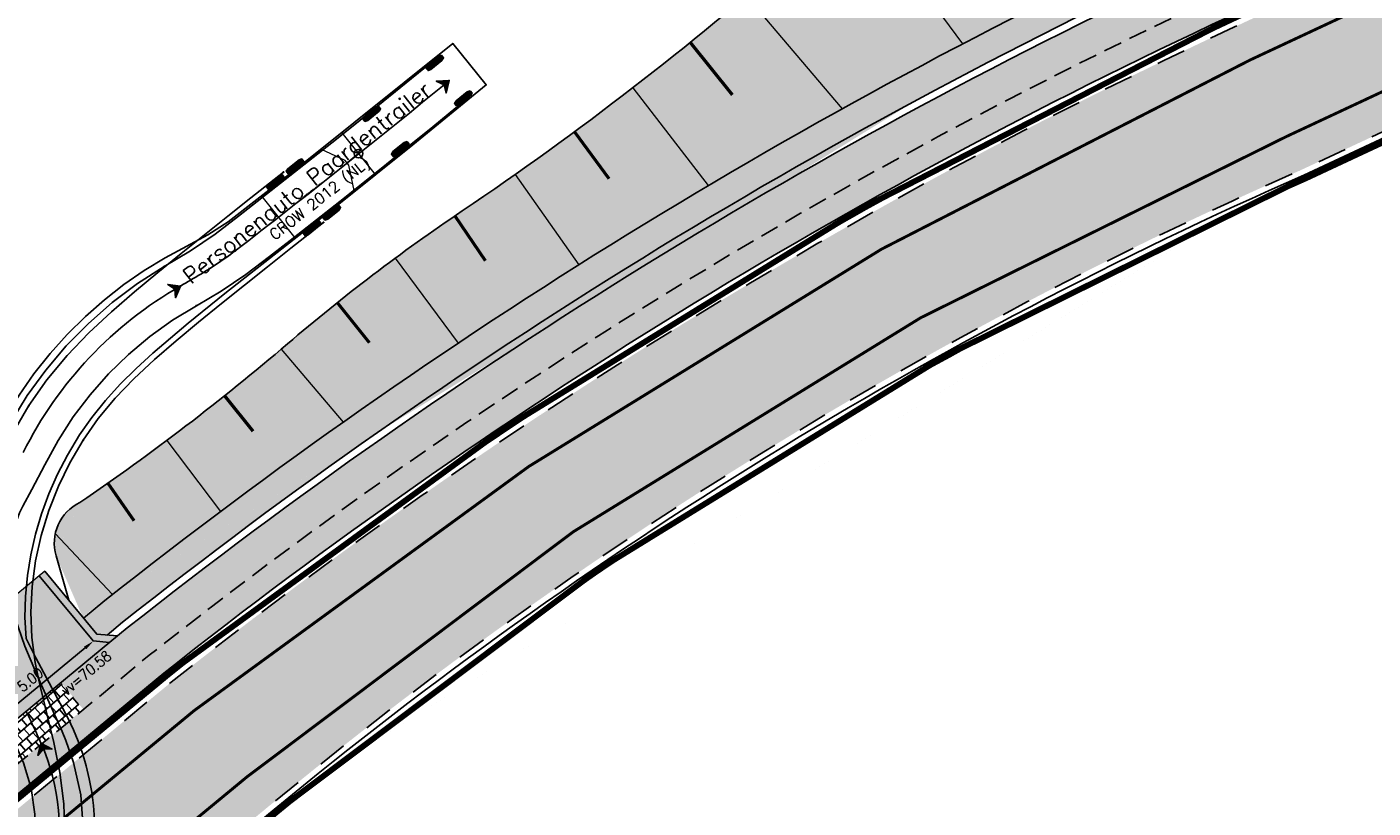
# Model space of a CAD drawing. Header units: metres. Extents: x 183890 to 185675, y 327401 to 328446.
# Tile 63 of 69: x 184432 to 184478, y 328307 to 328333. Entities that reach past the tile are written whole.
import ezdxf
from ezdxf.enums import TextEntityAlignment as Align

# ---------------------------------------------------------------- set-up
doc = ezdxf.new("R2010")
doc.units = ezdxf.units.M
doc.header["$LTSCALE"] = 0.2
doc.header["$PDMODE"] = 35
doc.header["$PDSIZE"] = 0.2
for name, pattern in [('ACAD_ISO02W100', [15, 12, -3]), ('DASHED', [200, 100, -100]), ('HIDDEN', [9.525, 6.35, -3.175])]:
    doc.linetypes.add(name, pattern=pattern)
for name, color, linetype, lineweight in [('N-WE-GW-TALUDARCERING_KORT-G', 7, 'Continuous', 50), ('N-WE-GW-TALUDARCERING_LANG-G', 7, 'Continuous', 18), ('X-XX-AL-DETAIL1-G', 7, 'Continuous', 18)]:
    doc.layers.add(name, color=color, linetype=linetype, lineweight=lineweight)
for name, color, linetype in [('O_GROEN_A_GRAS', 251, 'Continuous'), ('O_RIO_L_KOKER', 7, 'Continuous'), ('O_RIO_T_VLOEIVLAK', 7, 'Continuous'), ('O_WEGEN_A_ASFALT', 252, 'Continuous'), ('O_WEGEN_brug', 254, 'Continuous'), ('O_WEGEN_L_2STREK', 3, 'Continuous'), ('O_WEGEN_L_OB 60x200', 2, 'HIDDEN'), ('O_WEGEN_L_TB18-20', 1, 'ACAD_ISO02W100'), ('O_WEGEN_T_MAATVOERING', 1, 'Continuous'), ('Rijcurves', 1, 'Continuous'), ('VOP', 7, 'Continuous'), ('Z_ZZZ_Z_HERGEBRUIK_MATERIALEN', 252, 'Continuous')]:
    doc.layers.add(name, color=color, linetype=linetype)
doc.layers.add('Taludlijn 2', color=3, linetype='Continuous', plot=False)
doc.styles.add('ROMANS', font='romans.shx', dxfattribs={"width": 0.9})
doc.styles.add('ROMANS1_200_18', font='romans.shx', dxfattribs={"width": 0.9, "height": 0.36})
doc.styles.add('TSText', font='Simplex.shx')
doc.dimstyles.new('1_200', dxfattribs={"dimscale": 0.2, "dimtxt": 1.8, "dimasz": 1.8, "dimexe": 1.8, "dimexo": 0.625, "dimgap": 0.9, "dimtad": 1, "dimlfac": -1, "dimzin": 0, "dimdsep": 46, "dimtxsty": 'ROMANS', "dimcen": 0.9, "dimse1": 1, "dimse2": 1, "dimadec": 0, "dimazin": 0, "dimtfac": 1, "dimtix": 1, "dimtofl": 0, "dimtmove": 2, "dimatfit": 3, "dimfxl": 1, "dimtolj": 1, "dimtzin": 0, "dimarcsym": 0})

# ---------------------------------------------------------------- blocks, each defined once
blk = doc.blocks.new('*D178')
at = {"layer": 'Defpoints', "color": 0, "transparency": 16777216}
for p in [(184433.783, 328312.436), (184433.789, 328312.428), (184429.928, 328309.251)]:
    blk.add_point(p, dxfattribs=at)
at = {"layer": 'O_WEGEN_T_MAATVOERING', "color": 0, "lineweight": -2, "transparency": 16777216}
blk.add_line((184430.212, 328309.473), (184433.512, 328312.199), dxfattribs=at)
at = {"layer": 'O_WEGEN_T_MAATVOERING', "color": 0, "transparency": 16777216}
for points in [[(184433.473, 328312.245), (184433.55, 328312.153), (184433.789, 328312.428)], [(184430.174, 328309.519), (184430.25, 328309.427), (184429.935, 328309.244)]]:
    blk.add_solid(points, dxfattribs=at)
at = {"layer": 'O_WEGEN_T_MAATVOERING', "color": 0, "transparency": 16777216, "insert": (184431.633, 328311.114), "char_height": 0.36, "attachment_point": 5, "rotation": 39.5657, "style": 'ROMANS'}
blk.add_mtext('\\A1;5.00', dxfattribs=at)
blk = doc.blocks.new('*U188')
at = {"layer": 'O_WEGEN_T_MAATVOERING', "color": 6, "linetype": 'Continuous'}
blk.add_circle((0, 0), 0.0127, dxfattribs=at)
blk = doc.blocks.new('*U189')
at = {"layer": 'O_WEGEN_T_MAATVOERING'}
blk.add_hatch(color=4, dxfattribs=at).paths.add_polyline_path([(0, 0), (-0.102, -0.423), (0.088, -0.199), (0.382, -0.208)])
at = {"layer": 'O_WEGEN_T_MAATVOERING', "color": 4, "linetype": 'Continuous', "flags": 128}
blk.add_lwpolyline([(0, 0), (-0.102, -0.423), (0.088, -0.199), (0.382, -0.208)], close=True, dxfattribs=at)
blk = doc.blocks.new('*U193')
at = {"layer": 'O_WEGEN_T_MAATVOERING', "color": 2, "linetype": 'Continuous'}
blk.add_circle((0, 0), 0.0127, dxfattribs=at)
blk = doc.blocks.new('*U198')
at = {"layer": 'O_WEGEN_T_MAATVOERING', "color": 6, "linetype": 'Continuous'}
blk.add_circle((0, 0), 0.0127, dxfattribs=at)
blk = doc.blocks.new('*U205')
at = {"layer": 'O_WEGEN_T_MAATVOERING', "color": 2, "linetype": 'Continuous'}
blk.add_circle((0, 0), 0.0127, dxfattribs=at)
blk = doc.blocks.new('*U210')
at = {"layer": 'O_WEGEN_T_MAATVOERING', "color": 2, "linetype": 'Continuous'}
blk.add_circle((0, 0), 0.0127, dxfattribs=at)
blk = doc.blocks.new('*U214')
at = {"layer": 'O_WEGEN_T_MAATVOERING', "color": 6, "linetype": 'Continuous'}
blk.add_circle((0, 0), 0.0127, dxfattribs=at)
blk = doc.blocks.new('*U215')
at = {"layer": 'O_WEGEN_T_MAATVOERING'}
blk.add_hatch(color=4, dxfattribs=at).paths.add_polyline_path([(0, 0), (-0.431, 0.058), (-0.189, -0.108), (-0.168, -0.401)])
at = {"layer": 'O_WEGEN_T_MAATVOERING', "color": 4, "linetype": 'Continuous', "flags": 128}
blk.add_lwpolyline([(0, 0), (-0.431, 0.058), (-0.189, -0.108), (-0.168, -0.401)], close=True, dxfattribs=at)
blk = doc.blocks.new('*U217')
at = {"layer": 'O_WEGEN_T_MAATVOERING', "color": 2, "linetype": 'Continuous'}
blk.add_circle((0, 0), 0.0127, dxfattribs=at)
blk = doc.blocks.new('*U219')
at = {"layer": 'O_WEGEN_T_MAATVOERING', "color": 2, "linetype": 'Continuous'}
blk.add_circle((0, 0), 0.0127, dxfattribs=at)
blk = doc.blocks.new('*U221')
at = {"layer": 'O_WEGEN_T_MAATVOERING', "color": 2, "linetype": 'Continuous'}
blk.add_circle((0, 0), 0.0127, dxfattribs=at)
blk = doc.blocks.new('*U222')
at = {"layer": 'O_WEGEN_T_MAATVOERING', "color": 2, "linetype": 'Continuous'}
blk.add_circle((0, 0), 0.0127, dxfattribs=at)
blk = doc.blocks.new('*U223')
at = {"layer": 'O_WEGEN_T_MAATVOERING', "color": 2, "linetype": 'Continuous'}
blk.add_circle((0, 0), 0.0127, dxfattribs=at)
blk = doc.blocks.new('*U224')
at = {"layer": 'O_WEGEN_T_MAATVOERING', "color": 6, "linetype": 'Continuous'}
blk.add_circle((0, 0), 0.0127, dxfattribs=at)
blk = doc.blocks.new('*U225')
at = {"layer": 'O_WEGEN_T_MAATVOERING', "color": 6, "linetype": 'Continuous'}
blk.add_circle((0, 0), 0.0127, dxfattribs=at)
blk = doc.blocks.new('*U226')
at = {"layer": 'O_WEGEN_T_MAATVOERING', "color": 6, "linetype": 'Continuous'}
blk.add_circle((0, 0), 0.0127, dxfattribs=at)
blk = doc.blocks.new('*U227')
at = {"layer": 'O_WEGEN_T_MAATVOERING', "color": 6, "linetype": 'Continuous'}
blk.add_circle((0, 0), 0.0127, dxfattribs=at)
blk = doc.blocks.new('*U228')
at = {"layer": 'O_WEGEN_T_MAATVOERING'}
blk.add_hatch(color=4, dxfattribs=at).paths.add_polyline_path([(0, 0), (-0.435, -0.015), (-0.168, -0.138), (-0.098, -0.424)])
at = {"layer": 'O_WEGEN_T_MAATVOERING', "color": 4, "linetype": 'Continuous', "flags": 128}
blk.add_lwpolyline([(0, 0), (-0.435, -0.015), (-0.168, -0.138), (-0.098, -0.424)], close=True, dxfattribs=at)
blk = doc.blocks.new('*U229')
at = {"layer": 'O_WEGEN_T_MAATVOERING', "color": 2, "linetype": 'Continuous'}
blk.add_circle((0, 0), 0.0127, dxfattribs=at)
blk = doc.blocks.new('*U230')
at = {"layer": 'O_WEGEN_T_MAATVOERING', "color": 2, "linetype": 'Continuous'}
blk.add_circle((0, 0), 0.0127, dxfattribs=at)
blk = doc.blocks.new('*U231')
at = {"layer": 'O_WEGEN_T_MAATVOERING', "color": 2, "linetype": 'Continuous'}
blk.add_circle((0, 0), 0.0127, dxfattribs=at)
blk = doc.blocks.new('*U232')
at = {"layer": 'O_WEGEN_T_MAATVOERING', "color": 2, "linetype": 'Continuous'}
blk.add_circle((0, 0), 0.0127, dxfattribs=at)
blk = doc.blocks.new('*U233')
at = {"layer": 'O_WEGEN_T_MAATVOERING', "color": 2, "linetype": 'Continuous'}
blk.add_circle((0, 0), 0.0127, dxfattribs=at)
blk = doc.blocks.new('*U234')
at = {"layer": 'O_WEGEN_T_MAATVOERING', "color": 2, "linetype": 'Continuous'}
blk.add_circle((0, 0), 0.0127, dxfattribs=at)
blk = doc.blocks.new('*U235')
at = {"layer": 'O_WEGEN_T_MAATVOERING', "color": 2, "linetype": 'Continuous'}
blk.add_circle((0, 0), 0.0127, dxfattribs=at)
blk = doc.blocks.new('*U236')
at = {"layer": 'O_WEGEN_T_MAATVOERING', "color": 2, "linetype": 'Continuous'}
blk.add_circle((0, 0), 0.0127, dxfattribs=at)
blk = doc.blocks.new('*U237')
at = {"layer": 'O_WEGEN_T_MAATVOERING', "color": 3, "linetype": 'Continuous', "flags": 128}
blk.add_lwpolyline([(184422.781, 328296.399), (184425.425, 328298.455), (184425.49, 328298.533), (184427.253, 328299.917), (184427.769, 328300.39), (184428.234, 328300.886), (184428.652, 328301.407), (184429.012, 328301.945), (184429.348, 328302.574), (184429.585, 328303.162), (184429.759, 328303.782), (184429.866, 328304.443), (184429.903, 328305.128), (184429.876, 328305.837), (184429.791, 328306.566), (184429.66, 328307.306), (184429.496, 328308.054), (184429.104, 328309.54), (184428.908, 328310.38), (184428.831, 328310.779), (184428.197, 328312.868), (184428.096, 328313.316), (184428.025, 328313.769), (184427.986, 328314.226), (184427.982, 328314.683), (184428.013, 328315.137), (184428.081, 328315.587), (184428.186, 328316.028), (184428.329, 328316.458), (184428.507, 328316.875), (184428.93, 328317.675), (184429.816, 328319.216), (184430.335, 328320.074), (184430.841, 328320.8), (184431.393, 328321.497), (184431.979, 328322.151), (184432.601, 328322.767), (184433.249, 328323.337), (184433.92, 328323.859), (184434.612, 328324.338), (184435.327, 328324.773), (184436.795, 328325.565), (184437.489, 328326.002), (184440.119, 328328.061), (184445.166, 328332.116), (184446.315, 328330.692), (184443.801, 328328.636), (184441.271, 328326.611), (184437.366, 328323.556), (184436.118, 328322.541), (184434.913, 328321.51), (184434.339, 328320.984), (184433.794, 328320.446), (184433.285, 328319.888), (184432.823, 328319.312), (184432.404, 328318.711), (184431.984, 328318.013), (184431.65, 328317.366), (184431.354, 328316.697), (184431.102, 328316.013), (184430.895, 328315.317), (184430.732, 328314.61), (184430.617, 328313.897), (184430.55, 328313.182), (184430.534, 328312.466), (184430.573, 328311.748), (184430.91, 328311.075), (184432.017, 328309), (184432.196, 328308.62), (184432.358, 328308.225), (184432.503, 328307.813), (184432.629, 328307.385), (184432.734, 328306.943), (184432.816, 328306.487), (184432.875, 328306.021), (184432.907, 328305.546), (184432.912, 328305.065), (184432.891, 328304.582), (184432.841, 328304.1), (184432.763, 328303.621), (184432.652, 328303.162), (184432.494, 328302.705), (184432.298, 328302.267), (184432.067, 328301.852), (184431.806, 328301.462), (184431.446, 328301.012), (184431.133, 328300.679), (184430.802, 328300.372), (184429.458, 328299.309), (184428.835, 328298.787), (184427.578, 328297.805), (184425.017, 328295.861), (184423.832, 328294.936), (184422.725, 328296.355), (184422.781, 328296.399)], close=True, dxfattribs=at)
blk = doc.blocks.new('*U239')
at = {"layer": 'O_WEGEN_T_MAATVOERING', "color": 2, "linetype": 'Continuous'}
for p, q in [((-2.487, 1.05425), (-3.173, 1.05425)), ((-2.487, 1.0085), (-3.173, 1.0085)), ((-2.487, 0.96275), (-3.173, 0.96275)), ((-1.627, 1.05425), (-2.313, 1.05425)), ((-1.627, 1.0085), (-2.313, 1.0085)), ((-1.627, 0.96275), (-2.313, 0.96275)), ((-2.487, -0.96275), (-3.173, -0.96275)), ((-2.487, -1.0085), (-3.173, -1.0085)), ((-2.487, -1.05425), (-3.173, -1.05425)), ((-1.627, -0.96275), (-2.313, -0.96275)), ((-1.627, -1.0085), (-2.313, -1.0085)), ((-1.627, -1.05425), (-2.313, -1.05425))]:
    blk.add_line(p, q, dxfattribs=at)
at = {"layer": 'O_WEGEN_T_MAATVOERING', "color": 7, "linetype": 'Continuous'}
blk.add_line((0, 0), (-0.5, 0), dxfattribs=at)
at = {"layer": 'O_WEGEN_T_MAATVOERING', "color": 7, "linetype": 'Continuous', "flags": 128}
for points in [[(-2.487, 1.065596), (-2.487, 0.951404), (-2.58304, 0.917), (-3.07696, 0.917), (-3.173, 0.951404), (-3.173, 1.065596), (-3.07696, 1.1), (-2.58304, 1.1)], [(-1.627, 1.065596), (-1.627, 0.951404), (-1.72304, 0.917), (-2.21696, 0.917), (-2.313, 0.951404), (-2.313, 1.065596), (-2.21696, 1.1), (-1.72304, 1.1)], [(-2.487, -0.951404), (-2.487, -1.065596), (-2.58304, -1.1), (-3.07696, -1.1), (-3.173, -1.065596), (-3.173, -0.951404), (-3.07696, -0.917), (-2.58304, -0.917)], [(-1.627, -0.951404), (-1.627, -1.065596), (-1.72304, -1.1), (-2.21696, -1.1), (-2.313, -1.065596), (-2.313, -0.951404), (-2.21696, -0.917), (-1.72304, -0.917)]]:
    blk.add_lwpolyline(points, close=True, dxfattribs=at)
at = {"layer": 'O_WEGEN_T_MAATVOERING', "color": 7, "linetype": 'Continuous', "lineweight": 0}
blk.add_lwpolyline([(-0.5, 0.1), (-0.9, 0.9), (-3.5, 0.9), (-3.5, -0.9), (-0.9, -0.9), (-0.5, -0.1), (-0.5, 0.1), (-0.5, 0.1)], close=True, dxfattribs=at)
at = {"layer": 'O_WEGEN_T_MAATVOERING', "color": 7, "linetype": 'Continuous'}
blk.add_circle((0, 0), 0.146667, dxfattribs=at)
blk = doc.blocks.new('*U240')
at = {"layer": 'O_WEGEN_T_MAATVOERING', "color": 2, "linetype": 'Continuous'}
for p, q in [((-3.327, 0.82425), (-4.013, 0.82425)), ((-3.327, 0.7785), (-4.013, 0.7785)), ((-3.327, 0.73275), (-4.013, 0.73275)), ((-3.327, -0.73275), (-4.013, -0.73275)), ((-3.327, -0.7785), (-4.013, -0.7785)), ((-3.327, -0.82425), (-4.013, -0.82425))]:
    blk.add_line(p, q, dxfattribs=at)
at = {"layer": 'O_WEGEN_T_MAATVOERING', "color": 7, "linetype": 'Continuous', "lineweight": 0}
blk.add_lwpolyline([(0, 0.915), (-4.88, 0.915), (-4.88, -0.915), (0, -0.915), (0, 0.915), (0, 0.915)], close=True, dxfattribs=at)
at = {"layer": 'O_WEGEN_T_MAATVOERING', "color": 7, "linetype": 'Continuous', "flags": 128}
for points in [[(-3.327, 0.835596), (-3.327, 0.721404), (-3.42304, 0.687), (-3.91696, 0.687), (-4.013, 0.721404), (-4.013, 0.835596), (-3.91696, 0.87), (-3.42304, 0.87)], [(-3.327, -0.721404), (-3.327, -0.835596), (-3.42304, -0.87), (-3.91696, -0.87), (-4.013, -0.835596), (-4.013, -0.721404), (-3.91696, -0.687), (-3.42304, -0.687)]]:
    blk.add_lwpolyline(points, close=True, dxfattribs=at)
blk = doc.blocks.new('*U238')
at = {"layer": 'O_WEGEN_T_MAATVOERING', "color": 2, "linetype": 'Continuous'}
for p, q in [((-0.253, 0.859), (-0.783, 0.423)), ((-0.224, 0.823), (-0.754, 0.388)), ((-0.195, 0.788), (-0.725, 0.352)), ((0.725, -0.352), (0.195, -0.788)), ((0.754, -0.388), (0.224, -0.823)), ((0.783, -0.423), (0.253, -0.859))]:
    blk.add_line(p, q, dxfattribs=at)
at = {"layer": 'O_WEGEN_T_MAATVOERING', "color": 7, "linetype": 'Continuous', "flags": 128}
for points in [[(-0.261, 0.867), (-0.188, 0.779), (-0.241, 0.692), (-0.622, 0.378), (-0.718, 0.344), (-0.791, 0.432), (-0.738, 0.519), (-0.357, 0.833)], [(0.718, -0.344), (0.791, -0.432), (0.738, -0.519), (0.357, -0.833), (0.261, -0.867), (0.188, -0.779), (0.241, -0.692), (0.622, -0.378)]]:
    blk.add_lwpolyline(points, close=True, dxfattribs=at)
at = {"layer": 'O_WEGEN_T_MAATVOERING'}
for name, p, rotation in [('*U240', (0.701, 0.565), 38.88905853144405), ('*U239', (-3.098, -2.499), 38.45631678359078)]:
    blk.add_blockref(name, p, dxfattribs=dict(at, rotation=rotation))
at = {"layer": 'O_WEGEN_T_MAATVOERING', "color": 4, "style": 'TSText'}
for s, height, p in [('Personenauto Paardentrailer', 0.55, (-4.862, -3.493)), ('CROW 2012 (NL)', 0.36667, (-4.435, -4.031)), ('(c) 2020 Transoft Solutions, Inc. All rights reserved.', 0.022, (-4.664, -3.743))]:
    blk.add_text(s, height=height, rotation=38.4563, dxfattribs=at).set_placement(p, align=Align.MIDDLE_CENTER)
blk = doc.blocks.new('*U184')
at = {"layer": 'O_WEGEN_T_MAATVOERING', "color": 2, "linetype": 'Continuous', "flags": 128}
for points in [[(184435.298, 328324.475), (184436.198, 328325.017), (184437.042, 328325.587), (184437.842, 328326.203), (184438.642, 328326.826), (184439.439, 328327.451), (184440.234, 328328.079), (184441.027, 328328.709), (184441.819, 328329.343), (184442.608, 328329.979), (184443.394, 328330.617), (184444.179, 328331.258), (184444.492, 328331.515)], [(184436.397, 328323.135), (184437.247, 328323.631), (184438.089, 328324.198), (184438.899, 328324.821), (184439.703, 328325.447), (184440.505, 328326.076), (184441.305, 328326.707), (184442.103, 328327.341), (184442.898, 328327.978), (184443.692, 328328.618), (184444.483, 328329.26), (184445.272, 328329.904), (184445.587, 328330.163)], [(184430.67, 328319.713), (184431.285, 328320.594), (184431.976, 328321.428), (184432.722, 328322.203), (184433.495, 328322.925), (184434.282, 328323.611), (184435.075, 328324.274), (184435.872, 328324.922), (184436.67, 328325.561), (184437.468, 328326.195), (184438.265, 328326.826), (184439.061, 328327.457), (184439.378, 328327.709)], [(184432.529, 328318.535), (184433.041, 328319.268), (184433.618, 328319.964), (184434.263, 328320.633), (184434.967, 328321.29), (184435.709, 328321.937), (184436.474, 328322.576), (184437.253, 328323.209), (184438.042, 328323.841), (184438.835, 328324.471), (184439.631, 328325.102), (184440.428, 328325.733), (184440.747, 328325.986)], [(184428.755, 328316.495), (184429.077, 328317.2), (184429.551, 328318.175), (184430.047, 328319.133), (184430.614, 328320.056), (184431.248, 328320.933), (184431.946, 328321.76), (184432.705, 328322.531), (184433.52, 328323.244), (184434.386, 328323.893), (184435.299, 328324.476)], [(184430.457, 328316.27), (184430.764, 328316.845), (184431.213, 328317.686), (184431.671, 328318.526), (184432.187, 328319.328), (184432.763, 328320.089), (184433.393, 328320.805), (184434.076, 328321.47), (184434.807, 328322.083), (184435.582, 328322.639), (184436.397, 328323.134)], [(184428.865, 328309.831), (184428.724, 328310.526), (184428.58, 328311.57), (184428.533, 328312.645), (184428.585, 328313.717), (184428.729, 328314.778), (184428.959, 328315.822), (184429.272, 328316.843), (184429.664, 328317.835), (184430.131, 328318.793), (184430.67, 328319.713)], [(184431.012, 328310.314), (184430.888, 328310.924), (184430.77, 328311.782), (184430.733, 328312.647), (184430.776, 328313.523), (184430.896, 328314.4), (184431.089, 328315.269), (184431.351, 328316.123), (184431.681, 328316.955), (184432.074, 328317.761), (184432.529, 328318.535)], [(184431.937, 328308.246), (184431.809, 328308.555), (184431.366, 328309.556), (184430.924, 328310.528), (184430.524, 328311.484), (184430.201, 328312.435), (184429.992, 328313.385), (184429.93, 328314.323), (184430.045, 328315.227), (184430.345, 328316.046), (184430.457, 328316.27)], [(184431.073, 328301.546), (184431.207, 328301.829), (184431.577, 328302.826), (184431.811, 328303.888), (184431.901, 328304.984), (184431.863, 328306.082), (184431.722, 328307.156), (184431.517, 328308.187), (184431.286, 328309.166), (184431.068, 328310.067), (184431.012, 328310.314)], [(184429.71, 328299.563), (184430.502, 328300.246), (184431.22, 328301.048), (184431.816, 328301.978), (184432.233, 328303.029), (184432.46, 328304.137), (184432.53, 328305.266), (184432.443, 328306.394), (184432.198, 328307.499), (184431.937, 328308.247)], [(184428.639, 328300.934), (184429.384, 328301.578), (184430.011, 328302.292), (184430.486, 328303.081), (184430.77, 328303.927), (184430.886, 328304.823), (184430.876, 328305.727), (184430.741, 328306.621), (184430.482, 328307.487), (184430.229, 328308.067)]]:
    blk.add_lwpolyline(points, dxfattribs=at)
at = {"layer": 'O_WEGEN_T_MAATVOERING', "color": 6, "linetype": 'Continuous', "flags": 128}
for points in [[(184435.849, 328323.806), (184435.938, 328323.857), (184436.026, 328323.907), (184436.113, 328323.958), (184436.201, 328324.009), (184436.289, 328324.061), (184436.376, 328324.113), (184436.463, 328324.165), (184436.55, 328324.218), (184436.637, 328324.271), (184436.723, 328324.325), (184436.809, 328324.379), (184436.895, 328324.433), (184436.98, 328324.488), (184437.065, 328324.544), (184437.149, 328324.601), (184437.234, 328324.658), (184437.317, 328324.715), (184437.4, 328324.774), (184437.483, 328324.833), (184437.565, 328324.892), (184437.647, 328324.953), (184437.728, 328325.014)], [(184431.08, 328308.163), (184431.039, 328308.256), (184430.997, 328308.349), (184430.955, 328308.441), (184430.913, 328308.534), (184430.87, 328308.626), (184430.827, 328308.718), (184430.784, 328308.81), (184430.741, 328308.902), (184430.697, 328308.994), (184430.654, 328309.085), (184430.61, 328309.177), (184430.567, 328309.269)]]:
    blk.add_lwpolyline(points, dxfattribs=at)
at = {"layer": 'O_WEGEN_T_MAATVOERING', "color": 6, "linetype": 'Continuous'}
for centre, radius, start, end in [((184251.118, 328566.777), 305.406, 307.66351, 309.41741), ((184442.566, 328312.081), 13.513, 119.8041, 153.4809), ((184424.434, 328305.204), 7.275, 346.3249, 23.9997)]:
    blk.add_arc(centre, radius, start, end, dxfattribs=at)
at = {"layer": 'O_WEGEN_T_MAATVOERING'}
for name, p in [('*U237', (0, 0)), ('*U238', (184445.04, 328330.839)), ('*U230', (184444.492, 328331.515)), ('*U228', (184445.04, 328330.839)), ('*U232', (184445.587, 328330.163)), ('*U234', (184439.378, 328327.709)), ('*U236', (184440.747, 328325.986)), ('*U229', (184435.298, 328324.475)), ('*U217', (184435.299, 328324.476)), ('*U215', (184435.849, 328323.806)), ('*U219', (184436.397, 328323.134)), ('*U231', (184436.397, 328323.135)), ('*U221', (184430.67, 328319.713)), ('*U233', (184430.67, 328319.713)), ('*U223', (184432.529, 328318.535)), ('*U235', (184432.529, 328318.535)), ('*U210', (184431.012, 328310.314)), ('*U222', (184431.012, 328310.314)), ('*U189', (184431.08, 328308.163)), ('*U193', (184431.937, 328308.247)), ('*U205', (184431.937, 328308.246))]:
    blk.add_blockref(name, p, dxfattribs=at)
for name, p, rotation in [('*U227', (184445.04, 328330.839), 39.41741399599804), ('*U225', (184437.728, 328325.014), 37.66351250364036), ('*U226', (184437.728, 328325.014), 37.66351250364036), ('*U214', (184435.849, 328323.806), 29.80405500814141), ('*U224', (184435.849, 328323.806), 30.01530317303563), ('*U188', (184431.08, 328308.163), 113.9996793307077), ('*U198', (184431.08, 328308.163), 113.6445654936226)]:
    blk.add_blockref(name, p, dxfattribs=dict(at, rotation=rotation))

msp = doc.modelspace()

# ---------------------------------------------------------------- hatches: boundary and pattern name
at = {"layer": 'O_GROEN_A_GRAS'}
h = msp.add_hatch(dxfattribs=at)
h.set_pattern_fill('GRASS', color=256, scale=0.02, style=0)
edge = h.paths.add_edge_path()
edge.add_line((184432.519, 328315.346), (184432.494, 328315.439))
edge.add_arc((184433.993, 328315.786), 1.539, 115.3708, 193.0206, ccw=False)
edge.add_arc((184386.885, 328385.227), 82.392, 304.31585, 310.53615)
edge.add_arc((184483.235, 328272.56), 65.855, 123.99836, 130.53615, ccw=False)
edge.add_arc((184384.124, 328419.507), 111.392, 303.99836, 311.3936)
edge.add_arc((184478.682, 328312.228), 31.613, 104.5675, 131.3936, ccw=False)
edge.add_arc((184464.55, 328366.609), 24.575, 284.5675, 304.1344)
edge.add_arc((184513.492, 328294.416), 62.644, 104.66603, 124.13438, ccw=False)
edge.add_arc((184476.283, 328431.929), 79.818, 285.51332, 304.69821)
edge.add_arc((184593.787, 328257.175), 130.779, 108.54688, 123.4399, ccw=False)
edge.add_arc((184488.51, 328570.96), 200.196, 288.54688, 298.18359)
edge.add_arc((184589.994, 328381.564), 14.676, 80.7953, 118.1836, ccw=False)
edge.add_line((184592.342, 328396.051), (184593.449, 328393.335))
edge.add_line((184593.449, 328393.335), (184587.294, 328390.824))
edge.add_arc((184628.543, 328289.715), 109.2, 112.19337, 115.07495)
edge.add_line((184582.264, 328388.623), (184531.697, 328364.963))
edge.add_line((184531.697, 328364.963), (184471.312, 328336.719))
edge.add_arc((184551.02, 328165.715), 188.668, 114.99091, 128.55491)
edge.add_line((184433.43, 328313.256), (184432.519, 328315.346))
h = msp.add_hatch(dxfattribs=at)
h.set_pattern_fill('GRASS', color=256, scale=0.02, style=0)
edge = h.paths.add_edge_path()
edge.add_line((184342.737, 328231.418), (184343.259, 328230.811))
edge.add_line((184343.259, 328230.811), (184343.93, 328231.389))
edge.add_line((184343.93, 328231.389), (184369.08, 328253.296))
edge.add_line((184369.08, 328253.296), (184408.379, 328287.572))
edge.add_line((184408.379, 328287.572), (184426.997, 328303.729))
edge.add_line((184426.997, 328303.729), (184436.202, 328311.335))
edge.add_arc((184549.97, 328167.646), 183.274, 114.94814, 128.37119, ccw=False)
edge.add_line((184472.665, 328333.819), (184515.986, 328354.088))
edge.add_line((184515.986, 328354.088), (184533.051, 328362.064))
edge.add_line((184533.051, 328362.064), (184583.62, 328385.725))
edge.add_arc((184628.543, 328289.715), 106, 112.19337, 115.07495, ccw=False)
edge.add_line((184588.503, 328387.862), (184595.094, 328390.55))
edge.add_line((184595.094, 328390.55), (184594.792, 328391.291))
edge.add_line((184594.792, 328391.291), (184588.201, 328388.602))
edge.add_arc((184628.543, 328289.715), 106.8, 112.19337, 115.07495)
edge.add_line((184583.281, 328386.449), (184532.713, 328362.788))
edge.add_line((184532.713, 328362.788), (184515.647, 328354.812))
edge.add_line((184515.647, 328354.812), (184472.327, 328334.544))
edge.add_arc((184549.97, 328167.646), 184.074, 114.94841, 128.37379)
edge.add_line((184435.699, 328311.957), (184426.48, 328304.34))
edge.add_line((184426.48, 328304.34), (184407.854, 328288.175))
edge.add_line((184407.854, 328288.175), (184368.555, 328253.899))
edge.add_line((184368.555, 328253.899), (184343.406, 328231.994))
edge.add_line((184343.406, 328231.994), (184342.737, 328231.418))
h.paths.add_polyline_path([(184339.47, 328227.548), (184338.948, 328228.155), (184307.619, 328201.17), (184308.141, 328200.564)])
at = {"layer": 'O_RIO_L_KOKER'}
h = msp.add_hatch(color=143, dxfattribs=at)
h.dxf.hatch_style = 1
edge = h.paths.add_edge_path()
edge.add_line((184434.267, 328312.641), (184433.909, 328312.675))
edge.add_line((184433.909, 328312.675), (184433.46, 328313.22))
edge.add_line((184433.46, 328313.22), (184434.181, 328313.816))
edge.add_arc((184549.963, 328167.66), 186.459, 114.94894, 128.3855, ccw=False)
edge.add_line((184471.312, 328336.719), (184514.63, 328356.986))
edge.add_line((184514.63, 328356.986), (184531.697, 328364.963))
edge.add_line((184531.697, 328364.963), (184582.264, 328388.623))
edge.add_arc((184628.543, 328289.715), 109.2, 112.19337, 115.07495, ccw=False)
edge.add_line((184587.294, 328390.824), (184593.663, 328393.422))
edge.add_line((184593.663, 328393.422), (184594.025, 328392.534))
edge.add_line((184594.025, 328392.534), (184587.657, 328389.936))
edge.add_arc((184328.126, 328976.225), 641.164, 293.390956, 293.877368, ccw=False)
edge.add_line((184582.67, 328387.753), (184532.103, 328364.093))
edge.add_line((184532.103, 328364.093), (184515.037, 328356.117))
edge.add_line((184515.037, 328356.117), (184471.717, 328335.849))
edge.add_arc((184553.13, 328162.523), 191.493, 115.15982, 128.16784)
edge.add_line((184434.793, 328313.076), (184434.267, 328312.641))
at = {"layer": 'O_WEGEN_A_ASFALT'}
h = msp.add_hatch(color=256, dxfattribs=at)
edge = h.paths.add_edge_path()
edge.add_line((184518.268, 328348.752), (184515.952, 328353.63))
edge.add_line((184515.952, 328353.63), (184472.835, 328333.457))
edge.add_arc((184549.97, 328167.646), 182.874, 114.94794, 128.36988)
edge.add_line((184436.453, 328311.024), (184427.267, 328303.433))
edge.add_line((184427.267, 328303.433), (184408.642, 328287.271))
edge.add_line((184408.642, 328287.271), (184369.342, 328252.994))
edge.add_line((184369.342, 328252.994), (184344.192, 328231.087))
edge.add_line((184344.192, 328231.087), (184308.994, 328200.77))
edge.add_line((184308.994, 328200.77), (184312.518, 328196.679))
edge.add_line((184312.518, 328196.679), (184347.727, 328227.005))
edge.add_line((184347.727, 328227.005), (184372.89, 328248.922))
edge.add_line((184372.89, 328248.922), (184412.186, 328283.196))
edge.add_line((184412.186, 328283.196), (184430.748, 328299.304))
edge.add_line((184430.748, 328299.304), (184439.848, 328306.823))
edge.add_arc((184535.656, 328190.869), 150.414, 113.73239, 129.56569, ccw=False)
edge.add_line((184475.119, 328328.564), (184518.268, 328348.752))
edge = h.paths.add_edge_path()
edge.add_line((184535.032, 328362.549), (184537.319, 328357.657))
edge.add_line((184537.319, 328357.657), (184586.078, 328380.471))
edge.add_arc((184628.543, 328289.715), 100.2, 112.19337, 115.07495, ccw=False)
edge.add_line((184590.694, 328382.491), (184637.74, 328401.684))
edge.add_line((184637.74, 328401.684), (184669.659, 328414.92))
edge.add_arc((184806.796, 328092.268), 350.587, 111.01311, 113.02695, ccw=False)
edge.add_line((184681.082, 328419.54), (184686.802, 328421.561))
edge.add_line((184686.802, 328421.561), (184704.025, 328427.333))
edge.add_line((184704.025, 328427.333), (184705.927, 328427.971))
edge.add_line((184705.927, 328427.971), (184703.821, 328432.96))
edge.add_line((184703.821, 328432.96), (184696.179, 328430.395))
edge.add_line((184696.179, 328430.395), (184685.047, 328426.668))
edge.add_line((184685.047, 328426.668), (184679.212, 328424.606))
edge.add_arc((184806.897, 328092.024), 356.25, 111.00278, 113.02266)
edge.add_line((184667.569, 328419.899), (184635.688, 328406.679))
edge.add_line((184635.688, 328406.679), (184624.253, 328402.014))
edge.add_line((184624.253, 328402.014), (184600.645, 328392.383))
edge.add_line((184600.645, 328392.383), (184595.406, 328390.246))
edge.add_line((184595.406, 328390.246), (184588.654, 328387.491))
edge.add_arc((184628.543, 328289.715), 105.6, 112.19337, 115.07495)
edge.add_line((184583.789, 328385.362), (184535.032, 328362.549))
at = {"layer": 'O_WEGEN_brug'}
h = msp.add_hatch(color=256, dxfattribs=at)
h.dxf.hatch_style = 1
h.paths.add_polyline_path([(184427.888, 328311.328), (184429.67, 328309.172), (184429.602, 328308.463), (184434.619, 328312.608), (184433.909, 328312.675), (184432.128, 328314.831)])
at = {"layer": 'Z_ZZZ_Z_HERGEBRUIK_MATERIALEN'}
h = msp.add_hatch(dxfattribs=at)
h.set_pattern_fill('AVH-TEGEL_300X300_HALFST', color=256, angle=27, style=0, pattern_type=2)
h.set_pattern_definition([(27, (0, 0), (0.199203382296, 0.26984812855), [0.3, -0.3]), (117, (0, 0), (-0.26730195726, -0.13619714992), [])])
edge = h.paths.add_edge_path()
edge.add_line((184614.259, 328399.017), (184614.108, 328399.387))
edge.add_line((184614.108, 328399.387), (184598.785, 328393.136))
edge.add_line((184598.785, 328393.136), (184594.342, 328392.393))
edge.add_line((184594.342, 328392.393), (184587.752, 328389.704))
edge.add_arc((184618.735, 328312.128), 83.534, 111.77143, 115.49689)
edge.add_line((184582.776, 328387.527), (184532.209, 328363.866))
edge.add_line((184532.209, 328363.866), (184515.143, 328355.89))
edge.add_line((184515.143, 328355.89), (184471.824, 328335.623))
edge.add_arc((184549.197, 328168.904), 183.798, 114.89556, 128.4384)
edge.add_line((184434.934, 328312.869), (184432.691, 328311.015))
edge.add_line((184432.691, 328311.015), (184433.449, 328310.098))
edge.add_line((184433.449, 328310.098), (184435.699, 328311.957))
edge.add_arc((184549.97, 328167.646), 184.074, 114.94841, 128.37379, ccw=False)
edge.add_line((184472.327, 328334.544), (184515.648, 328354.813))
edge.add_line((184515.648, 328354.813), (184532.713, 328362.788))
edge.add_line((184532.713, 328362.788), (184583.281, 328386.449))
edge.add_arc((184628.543, 328289.715), 106.8, 112.19337, 115.07495, ccw=False)
edge.add_line((184588.201, 328388.602), (184594.792, 328391.291))
edge.add_line((184594.792, 328391.291), (184595.094, 328390.55))
edge.add_line((184595.094, 328390.55), (184599.312, 328392.271))
edge.add_line((184599.312, 328392.271), (184614.487, 328398.462))
edge.add_line((184614.487, 328398.462), (184614.259, 328399.017))
edge = h.paths.add_edge_path()
edge.add_line((184689.414, 328429.606), (184689.541, 328429.227))
edge.add_line((184689.541, 328429.227), (184689.176, 328429.104))
edge.add_line((184689.176, 328429.104), (184689.43, 328428.346))
edge.add_line((184689.43, 328428.346), (184696.116, 328430.585))
edge.add_line((184696.116, 328430.585), (184702.243, 328432.641))
edge.add_line((184702.243, 328432.641), (184703.743, 328433.145))
edge.add_line((184703.743, 328433.145), (184703.679, 328433.334))
edge.add_arc((184701.834, 328438.833), 5.8, 288.5554, 402.2208)
edge.add_line((184706.129, 328442.731), (184704.354, 328444.687))
edge.add_line((184704.354, 328444.687), (184703.087, 328443.666))
edge.add_line((184703.087, 328443.666), (184704.471, 328442.147))
edge.add_line((184704.471, 328442.147), (184702.37, 328435.113))
edge.add_line((184702.37, 328435.113), (184701.984, 328433.82))
edge.add_line((184701.984, 328433.82), (184695.735, 328431.723))
edge.add_line((184695.735, 328431.723), (184689.414, 328429.606))
edge = h.paths.add_edge_path()
edge.add_line((184686.696, 328428.275), (184686.569, 328428.654))
edge.add_line((184686.569, 328428.654), (184684.585, 328427.989))
edge.add_line((184684.585, 328427.989), (184678.741, 328425.924))
edge.add_arc((184806.455, 328093.09), 356.496, 110.99269, 113.02346)
edge.add_line((184667.026, 328421.189), (184635.137, 328407.966))
edge.add_line((184635.137, 328407.966), (184618.741, 328401.277))
edge.add_line((184618.741, 328401.277), (184618.892, 328400.907))
edge.add_line((184618.892, 328400.907), (184619.118, 328400.351))
edge.add_line((184619.118, 328400.351), (184635.498, 328407.033))
edge.add_line((184635.498, 328407.033), (184667.398, 328420.315))
edge.add_arc((184571.432, 328689.658), 285.929, 289.61066, 292.13245)
edge.add_line((184679.156, 328424.798), (184684.99, 328426.859))
edge.add_line((184684.99, 328426.859), (184686.585, 328427.395))
edge.add_line((184686.585, 328427.395), (184686.331, 328428.153))
edge.add_line((184686.331, 328428.153), (184686.696, 328428.275))
h = msp.add_hatch(dxfattribs=at)
h.set_pattern_fill('AVH-TEGEL_300X300_HALFST', color=256, angle=131, style=0, pattern_type=2)
h.set_pattern_definition([(131, (119.06877, 103.21213), (-0.31002414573, 0.12800401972), [0.3, -0.3]), (221, (119.06877, 103.21213), (0.1968177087, -0.22641287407), [])])
h.paths.add_polyline_path([(184430.366, 328307.538), (184429.602, 328308.463), (184432.691, 328311.015), (184433.449, 328310.098), (184430.366, 328307.538)])

# ---------------------------------------------------------------- linework, layer by layer
at = {"layer": 'N-WE-GW-TALUDARCERING_KORT-G'}
for p, q in [((184454.205, 328332.923), (184455.651, 328331.136)), ((184450.249, 328329.866), (184451.424, 328328.273)), ((184446.16, 328326.988), (184447.202, 328325.459)), ((184442.139, 328324.019), (184443.225, 328322.659)), ((184438.285, 328320.834), (184439.254, 328319.62)), ((184434.285, 328317.835), (184435.178, 328316.565))]:
    msp.add_line(p, q, dxfattribs=at)
at = {"layer": 'N-WE-GW-TALUDARCERING_LANG-G'}
for p, q in [((184459.975, 328337.711), (184463.526, 328332.874)), ((184456.13, 328334.518), (184459.405, 328330.652)), ((184452.244, 328331.372), (184454.831, 328328.025)), ((184448.22, 328328.404), (184450.397, 328325.31)), ((184444.121, 328325.542), (184446.272, 328322.628)), ((184440.215, 328322.423), (184442.338, 328319.922)), ((184436.308, 328319.304), (184438.137, 328316.864)), ((184432.491, 328316.12), (184434.452, 328314.03))]:
    msp.add_line(p, q, dxfattribs=at)
at = {"layer": 'O_RIO_L_KOKER', "flags": 128}
for points in [[(184433.46, 328313.22), (184434.189, 328313.823, -0.058677), (184471.312, 328336.719), (184514.63, 328356.986), (184531.697, 328364.963), (184582.264, 328388.623, -0.012574), (184587.294, 328390.824), (184593.894, 328393.517), (184594.351, 328392.397), (184587.752, 328389.704, 0.012574), (184582.776, 328387.527), (184532.209, 328363.866), (184515.143, 328355.89), (184471.824, 328335.623, 0.058661), (184434.95, 328312.882), (184425.711, 328305.248), (184407.073, 328289.073), (184367.773, 328254.796), (184342.627, 328232.894), (184306.835, 328202.065), (184305.944, 328203.099)], [(184434.267, 328312.641), (184434.793, 328313.076, -0.058665), (184471.718, 328335.849), (184515.037, 328356.117), (184532.103, 328364.093), (184582.67, 328387.753, -0.012574), (184587.657, 328389.936), (184594.025, 328392.534)]]:
    msp.add_lwpolyline(points, format="xyb", dxfattribs=at)
for points in [[(184431.936, 328314.672), (184433.783, 328312.436), (184434.346, 328312.383)], [(184432.128, 328314.831), (184433.909, 328312.675), (184434.619, 328312.608)]]:
    msp.add_lwpolyline(points, dxfattribs=at)
at = {"layer": 'O_WEGEN_L_2STREK', "linetype": 'DASHED', "ltscale": 0.05, "flags": 128}
for points in [[(184704.222, 328433.095), (184696.179, 328430.395), (184685.047, 328426.668), (184679.212, 328424.606, 0.008814), (184667.568, 328419.898), (184635.698, 328406.683), (184600.645, 328392.383), (184595.406, 328390.246), (184588.654, 328387.491, 0.012574), (184583.789, 328385.362), (184533.22, 328361.701), (184516.156, 328353.725), (184472.834, 328333.457, 0.058631), (184436.453, 328311.024), (184427.256, 328303.424), (184408.641, 328287.27), (184369.342, 328252.994), (184344.192, 328231.087), (184308.994, 328200.77)], [(184520.097, 328349.606), (184518.444, 328348.834), (184475.119, 328328.564, 0.069196), (184439.848, 328306.823), (184430.746, 328299.303), (184412.186, 328283.196), (184372.89, 328248.922), (184347.727, 328227.005), (184312.518, 328196.679)]]:
    msp.add_lwpolyline(points, format="xyb", dxfattribs=at)
at = {"layer": 'O_WEGEN_L_OB 60x200', "ltscale": 0.5, "flags": 128}
msp.add_lwpolyline([(184342.875, 328231.273), (184342.751, 328231.417), (184343.412, 328231.986), (184368.561, 328253.892), (184407.86, 328288.168), (184426.487, 328304.332), (184435.705, 328311.949, -0.058646), (184472.331, 328334.535), (184515.652, 328354.803), (184532.717, 328362.779), (184583.285, 328386.44, -0.012574), (184588.205, 328388.593), (184594.786, 328391.278), (184595.085, 328390.546)], format="xyb", dxfattribs=at)
at = {"layer": 'O_WEGEN_L_TB18-20', "ltscale": 0.5, "const_width": 0.2, "flags": 128}
for points in [[(184343.324, 328230.736), (184343.995, 328231.314), (184369.146, 328253.22), (184408.444, 328287.496), (184427.062, 328303.653), (184436.265, 328311.257, -0.058635), (184472.708, 328333.729), (184516.029, 328353.997), (184533.094, 328361.973), (184583.662, 328385.634, -0.012574), (184588.541, 328387.769), (184595.276, 328390.516)], [(184527.65, 328347.234, 0.372362), (184520.223, 328349.335), (184518.571, 328348.562), (184475.243, 328328.291, 0.069202), (184440.039, 328306.592), (184430.94, 328299.074), (184412.383, 328282.97), (184411.988, 328282.625)]]:
    msp.add_lwpolyline(points, format="xyb", dxfattribs=at)
at = {"layer": 'O_WEGEN_L_TB18-20', "linetype": 'Continuous', "ltscale": 0.5, "flags": 128}
for points in [[(184343.259, 328230.811), (184343.93, 328231.389), (184369.08, 328253.296), (184408.379, 328287.572), (184426.997, 328303.729), (184436.202, 328311.335, -0.058636), (184472.665, 328333.819), (184515.986, 328354.088), (184533.051, 328362.064), (184583.62, 328385.725, -0.012574), (184588.503, 328387.862), (184595.238, 328390.609)], [(184307.247, 328199.734), (184308.272, 328200.412), (184344.061, 328231.238), (184369.212, 328253.145), (184408.51, 328287.421), (184427.127, 328303.576), (184436.328, 328311.179, -0.058634), (184472.75, 328333.638), (184516.071, 328353.906), (184533.136, 328361.882), (184583.705, 328385.543, -0.012574), (184588.579, 328387.676), (184595.314, 328390.424)], [(184584.457, 328379.492), (184573.648, 328374.435), (184535.592, 328356.628), (184518.529, 328348.653), (184475.202, 328328.382, 0.0692), (184439.975, 328306.669), (184430.875, 328299.15), (184412.317, 328283.045), (184373.021, 328248.771), (184347.858, 328226.854), (184313.108, 328196.923), (184311.828, 328195.821)], [(184520.266, 328349.244), (184518.614, 328348.472), (184475.285, 328328.2, 0.069204), (184440.102, 328306.515), (184431.004, 328298.997), (184412.448, 328282.894), (184412.054, 328282.55)]]:
    msp.add_lwpolyline(points, format="xyb", dxfattribs=at)
at = {"layer": 'Taludlijn 2'}
msp.add_lwpolyline([(184432.95, 328313.836), (184432.519, 328315.346, -0.370204), (184433.334, 328317.176, 0.027148), (184440.434, 328322.61, -0.028534), (184446.411, 328327.157, 0.032279), (184457.779, 328335.943, -0.117588), (184470.731, 328342.824, 0.085585), (184478.34, 328346.268, -0.085152), (184497.631, 328355.018, 0.054554), (184511.42, 328360.287, 0.027424), (184521.72, 328366.305, -0.065075), (184552.189, 328381.162, 0.042073), (184583.063, 328394.5, -0.1646), (184592.342, 328396.051, -0.110251)], format="xyb", dxfattribs=at)
at = {"layer": 'VOP', "linetype": 'DASHED', "ltscale": 0.05, "const_width": 0.1, "flags": 128}
for points in [[(184516.488, 328352.501), (184473.363, 328332.324, 0.058615), (184437.24, 328310.052), (184428.064, 328302.47), (184409.462, 328286.327), (184370.164, 328252.052), (184345.01, 328230.142), (184310.535, 328200.448)], [(184517.732, 328349.881), (184474.603, 328329.703, 0.069172), (184439.051, 328307.787), (184429.938, 328300.257), (184411.365, 328284.139), (184372.068, 328249.864), (184346.909, 328227.95), (184312.428, 328198.251)]]:
    msp.add_lwpolyline(points, format="xyb", dxfattribs=at)
at = {"layer": 'X-XX-AL-DETAIL1-G', "flags": 128}
msp.add_lwpolyline([(184432.128, 328314.831), (184427.888, 328311.328)], dxfattribs=at)

# ---------------------------------------------------------------- block references
at = {"layer": 'Rijcurves'}
msp.add_blockref('*U184', (0.92, 0.779), dxfattribs=at)

# ---------------------------------------------------------------- texts
at = {"layer": 'O_RIO_T_VLOEIVLAK', "insert": (184432.635, 328310.826), "char_height": 0.36, "width": 10.60418, "attachment_point": 1, "rotation": 39.5657, "style": 'ROMANS1_200_18'}
msp.add_mtext('vv=70.58', dxfattribs=at)

# ---------------------------------------------------------------- dimensions: what is measured, and where the dimension line sits
at = {"layer": 'O_WEGEN_T_MAATVOERING'}
dim = msp.add_aligned_dim(p1=(184429.928, 328309.251), p2=(184433.783, 328312.436), distance=-0.01, dimstyle='1_200', dxfattribs=at)
dim.commit()
dim.dimension.update_dxf_attribs({"geometry": '*D178', "text_midpoint": (184431.633, 328311.114)})

doc.saveas('drawing.dxf')
